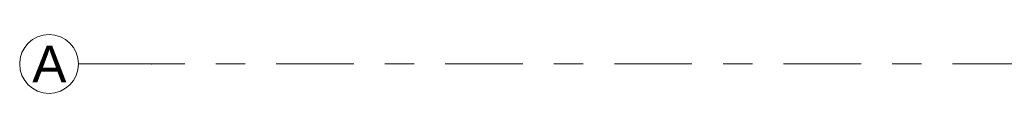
# Model space of a CAD drawing. Header units: metres. Extents: x -3.6 to 85.2, y -11 to 16.8.
# Tile 2 of 183: x -3.625 to -0.269, y 0.45 to 0.65. Entities that reach past the tile are written whole.
import ezdxf

# ---------------------------------------------------------------- set-up
doc = ezdxf.new("R2010")
doc.units = ezdxf.units.M
doc.header["$MEASUREMENT"] = 0
doc.linetypes.add('Strichlinie doppelt', pattern=[0.546806, 0.264583, -0.105833, 0.070556, -0.105833])
doc.layers.add('451 - Universal.Achsen Raster', color=7, linetype='Continuous')
doc.styles.add('ERSTELLTER_STIL_2', font='txt')

msp = doc.modelspace()

# ---------------------------------------------------------------- linework, layer by layer
at = {"layer": '451 - Universal.Achsen Raster', "color": 160, "linetype": 'Strichlinie doppelt', "lineweight": 9, "true_color": 0x3232ff}
for p, q in [((-3.175, 0.55), (-3.425, 0.55)), ((64.935, 0.55), (-3.175, 0.55))]:
    msp.add_line(p, q, dxfattribs=at)
at = {"layer": '451 - Universal.Achsen Raster', "color": 160, "linetype": 'Continuous', "lineweight": 9, "true_color": 0x3232ff}
msp.add_circle((-3.525, 0.55), 0.1, dxfattribs=at)
at = {"layer": '451 - Universal.Achsen Raster', "color": 160, "linetype": 'Strichlinie doppelt', "lineweight": 9, "true_color": 0x3232ff}
msp.add_point((-3.175, 0.55), dxfattribs=at)
msp.add_point((-3.175, 0.55), dxfattribs=at)

# ---------------------------------------------------------------- texts
at = {"layer": '451 - Universal.Achsen Raster', "color": 160, "lineweight": 9, "true_color": 0x3232ff, "insert": (-3.5821, 0.6125), "char_height": 0.125, "attachment_point": 1, "style": 'ERSTELLTER_STIL_2'}
msp.add_mtext('\\A1;{\\pql;\\pt0;\\fArial|b0|i0|c0|p38;A}', dxfattribs=at)

doc.saveas('drawing.dxf')
